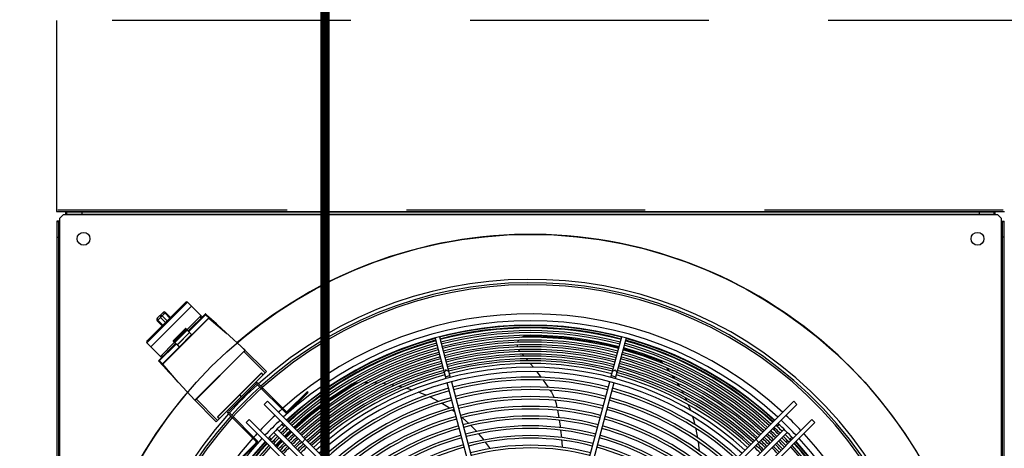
# Model space of a CAD drawing. Header units: centimetres. Extents: x -92429 to 178773, y 2337 to 428125.
# Tile 100 of 138: x 162314 to 162418, y 9561 to 9605. Entities that reach past the tile are written whole.
import ezdxf

# ---------------------------------------------------------------- set-up
doc = ezdxf.new("R2010")
doc.units = ezdxf.units.CM
doc.header["$LTSCALE"] = 50
doc.linetypes.add('DASHED', pattern=[0.75, 0.5, -0.25])
doc.layers.add('Dach_Ist$0$RYSUNKOWE_NIEDRUK', color=6, linetype='Continuous', plot=False)
doc.layers.add('WL_rurociągi', color=1, linetype='Continuous')
doc.layers.add('WL_urządzenia', color=1, linetype='Continuous')

msp = doc.modelspace()

# ---------------------------------------------------------------- linework, layer by layer
at = {"layer": 'Dach_Ist$0$RYSUNKOWE_NIEDRUK', "color": 8, "const_width": 1, "elevation": 2170}
msp.add_lwpolyline([(162474.34, 8805), (162761.33, 8893.29), (162225.92, 8893.29), (162346.37, 8893.29), (162346.37, 8733.15), (162346.37, 13607.71), (162346.37, 13508.77), (162262.57, 13508.77), (162671.3, 13508.77), (162444.72, 13577.68)], dxfattribs=at)
at = {"layer": 'WL_rurociągi'}
msp.add_line((162318.25, 9605.38, 2170), (162318.25, 9585.38, 2170), dxfattribs=at)
at = {"layer": 'WL_urządzenia', "color": 1, "linetype": 'DASHED'}
for p, q in [((162424.07, 9605.38, 2170), (162318.25, 9605.38, 2170)), ((162417.39, 9585.52, 2170), (162318.39, 9585.52, 2170))]:
    msp.add_line(p, q, dxfattribs=at)
at = {"layer": 'WL_urządzenia', "color": 1, "linetype": 'Continuous'}
for p, q in [((162318.25, 9585.38, 2170), (162417.53, 9585.38, 2170)), ((162318.94, 9585.01, 2170), (162318.57, 9584.64, 2170)), ((162319.22, 9585.01, 2170), (162318.94, 9585.01, 2170)), ((162416.56, 9585.29, 2170), (162319.22, 9585.29, 2170)), ((162319.22, 9585.01, 2170), (162319.22, 9585.29, 2170)), ((162319.22, 9585.1, 2170), (162319.31, 9585.1, 2170)), ((162416.56, 9585.01, 2170), (162319.22, 9585.01, 2170)), ((162319.31, 9585.29, 2170), (162319.31, 9585.1, 2170)), ((162319.31, 9585.1, 2170), (162416.46, 9585.1, 2170)), ((162320.89, 9585.29, 2170), (162320.89, 9585.1, 2170)), ((162414.89, 9585.29, 2170), (162414.89, 9585.1, 2170)), ((162416.46, 9585.1, 2170), (162416.46, 9585.29, 2170)), ((162416.46, 9585.1, 2170), (162416.56, 9585.1, 2170)), ((162416.56, 9585.01, 2170), (162416.56, 9585.29, 2170)), ((162416.84, 9585.01, 2170), (162416.56, 9585.01, 2170)), ((162417.21, 9584.64, 2170), (162416.84, 9585.01, 2170)), ((162318.29, 9584.36, 2170), (162318.29, 9487.03, 2170)), ((162318.57, 9584.36, 2170), (162318.29, 9584.36, 2170)), ((162318.48, 9584.27, 2170), (162318.29, 9584.27, 2170)), ((162318.48, 9584.27, 2170), (162318.48, 9584.36, 2170)), ((162318.48, 9487.12, 2170), (162318.48, 9584.27, 2170)), ((162318.57, 9584.64, 2170), (162318.57, 9584.36, 2170)), ((162318.57, 9584.36, 2170), (162318.57, 9487.03, 2170)), ((162417.21, 9584.36, 2170), (162417.21, 9584.64, 2170)), ((162417.21, 9584.36, 2170), (162417.48, 9584.36, 2170)), ((162417.21, 9487.03, 2170), (162417.21, 9584.36, 2170)), ((162417.3, 9584.36, 2170), (162417.3, 9584.27, 2170)), ((162417.3, 9584.27, 2170), (162417.3, 9487.12, 2170)), ((162417.48, 9584.27, 2170), (162417.3, 9584.27, 2170)), ((162417.48, 9487.03, 2170), (162417.48, 9584.36, 2170)), ((162318.29, 9582.69, 2170), (162318.48, 9582.69, 2170)), ((162417.48, 9582.69, 2170), (162417.3, 9582.69, 2170)), ((162417.48, 9582.69, 2170), (162417.3, 9582.69, 2170)), ((162327.71, 9571.61, 2170), (162331.98, 9575.87, 2170)), ((162331.78, 9575.87, 2170), (162327.71, 9571.8, 2170)), ((162328.14, 9571.18, 2170), (162332.4, 9575.44, 2170)), ((162333.51, 9574.33, 2170), (162331.98, 9575.87, 2170)), ((162329.66, 9574.8, 2170), (162328.78, 9573.92, 2170)), ((162329.4, 9574.8, 2170), (162328.78, 9574.18, 2170)), ((162329.84, 9573.93, 2170), (162329.31, 9574.45, 2170)), ((162329.6, 9574.74, 2170), (162330.12, 9574.21, 2170)), ((162330.19, 9574.28, 2170), (162329.66, 9574.8, 2170)), ((162331.91, 9572.98, 2170), (162333.38, 9574.46, 2170)), ((162333.81, 9574.63, 2170), (162332.03, 9572.86, 2170)), ((162333.91, 9574.6, 2170), (162332.1, 9572.79, 2170)), ((162333.41, 9574.24, 2170), (162333.29, 9574.36, 2170)), ((162333.87, 9574.63, 2170), (162337.99, 9570.84, 2170)), ((162333.87, 9574.51, 2170), (162333.94, 9574.57, 2170)), ((162333.87, 9574.51, 2170), (162334.19, 9574.24, 2170)), ((162335, 9573.59, 2170), (162333.95, 9574.5, 2170)), ((162329.31, 9573.4, 2170), (162328.78, 9573.92, 2170)), ((162329.37, 9573.46, 2170), (162328.85, 9573.99, 2170)), ((162329.13, 9574.27, 2170), (162329.66, 9573.75, 2170)), ((162334.19, 9574.24, 2170), (162329.34, 9569.4, 2170)), ((162329.37, 9569.37, 2170), (162334.21, 9574.21, 2170)), ((162334.21, 9574.21, 2170), (162334.19, 9574.24, 2170)), ((162334.21, 9574.21, 2170), (162336.09, 9572.59, 2170)), ((162331.76, 9573.11, 2170), (162330.47, 9571.82, 2170)), ((162330.57, 9571.9, 2170), (162331.69, 9573.01, 2170)), ((162331.92, 9572.94, 2170), (162330.64, 9571.66, 2170)), ((162330.64, 9571.82, 2170), (162331.76, 9572.94, 2170)), ((162330.65, 9571.65, 2170), (162331.93, 9572.94, 2170)), ((162330.65, 9571.79, 2170), (162331.79, 9572.93, 2170)), ((162331.76, 9572.91, 2170), (162330.67, 9571.82, 2170)), ((162332.18, 9572.69, 2170), (162330.89, 9571.4, 2170)), ((162330.91, 9571.39, 2170), (162332.19, 9572.68, 2170)), ((162332.39, 9572.48, 2170), (162331.11, 9571.19, 2170)), ((162331.67, 9573, 2170), (162331.76, 9572.91, 2170)), ((162331.69, 9573.03, 2170), (162331.77, 9573.1, 2170)), ((162331.69, 9573.04, 2170), (162331.79, 9572.93, 2170)), ((162331.69, 9573.01, 2170), (162331.76, 9572.94, 2170)), ((162331.76, 9573.11, 2170), (162332.39, 9572.48, 2170)), ((162332.4, 9572.49, 2170), (162331.79, 9573.11, 2170)), ((162367.32, 9572.3, 2170), (162367.14, 9572.27, 2170)), ((162367.4, 9572.31, 2170), (162367.32, 9572.3, 2170)), ((162368.67, 9572.3, 2170), (162367.4, 9572.31, 2170)), ((162371.73, 9572.11, 2170), (162368.67, 9572.3, 2170)), ((162329.25, 9570.07, 2170), (162327.71, 9571.61, 2170)), ((162330.72, 9571.55, 2170), (162328.95, 9569.78, 2170)), ((162330.79, 9571.48, 2170), (162328.98, 9569.68, 2170)), ((162329.12, 9570.2, 2170), (162330.6, 9571.67, 2170)), ((162331.11, 9571.19, 2170), (162330.47, 9571.82, 2170)), ((162330.47, 9571.82, 2170), (162330.47, 9571.82, 2170)), ((162330.47, 9571.8, 2170), (162331.09, 9571.18, 2170)), ((162330.48, 9571.82, 2170), (162330.55, 9571.89, 2170)), ((162330.55, 9571.9, 2170), (162330.65, 9571.79, 2170)), ((162330.64, 9571.82, 2170), (162330.57, 9571.9, 2170)), ((162330.59, 9571.91, 2170), (162330.67, 9571.82, 2170)), ((162357.89, 9572.12, 2170), (162359.03, 9567.87, 2170)), ((162358.34, 9572.24, 2170), (162359.48, 9567.99, 2170)), ((162366.48, 9571.4, 2170), (162366.49, 9571.29, 2170)), ((162366.49, 9571.29, 2170), (162366.5, 9571.19, 2170)), ((162366.59, 9571.82, 2170), (162366.53, 9571.68, 2170)), ((162366.64, 9571.89, 2170), (162366.59, 9571.82, 2170)), ((162366.97, 9572.2, 2170), (162366.95, 9572.18, 2170)), ((162367.14, 9572.27, 2170), (162366.97, 9572.2, 2170)), ((162374.81, 9571.65, 2170), (162371.73, 9572.11, 2170)), ((162377.14, 9571.12, 2170), (162374.81, 9571.65, 2170)), ((162376.3, 9567.99, 2170), (162377.44, 9572.24, 2170)), ((162377.89, 9572.12, 2170), (162376.75, 9567.87, 2170)), ((162329.35, 9570.17, 2170), (162329.22, 9570.3, 2170)), ((162337.99, 9570.84, 2170), (162332.74, 9565.6, 2170)), ((162332.89, 9565.71, 2170), (162337.87, 9570.7, 2170)), ((162340.23, 9568.6, 2170), (162337.8, 9571.02, 2170)), ((162337.8, 9571.02, 2170), (162337.8, 9571.02, 2170)), ((162337.87, 9570.7, 2170), (162337.89, 9570.72, 2170)), ((162340.1, 9568.47, 2170), (162337.87, 9570.7, 2170)), ((162337.89, 9570.72, 2170), (162337.92, 9570.75, 2170)), ((162337.92, 9570.75, 2170), (162337.94, 9570.77, 2170)), ((162337.94, 9570.77, 2170), (162337.96, 9570.79, 2170)), ((162337.96, 9570.79, 2170), (162337.97, 9570.81, 2170)), ((162337.97, 9570.81, 2170), (162337.98, 9570.83, 2170)), ((162337.98, 9570.83, 2170), (162337.99, 9570.84, 2170)), ((162337.99, 9570.84, 2170), (162337.99, 9570.84, 2170)), ((162366.61, 9570.91, 2170), (162366.69, 9570.79, 2170)), ((162366.69, 9570.79, 2170), (162366.73, 9570.75, 2170)), ((162366.73, 9570.75, 2170), (162366.77, 9570.7, 2170)), ((162367.02, 9570.43, 2170), (162367.02, 9570.43, 2170)), ((162367.02, 9570.43, 2170), (162367.21, 9570.22, 2170)), ((162377.83, 9570.93, 2170), (162377.59, 9571, 2170)), ((162380.77, 9569.97, 2170), (162377.83, 9570.93, 2170)), ((162332.74, 9565.6, 2170), (162328.95, 9569.71, 2170)), ((162329.07, 9569.71, 2170), (162329.01, 9569.65, 2170)), ((162329.34, 9569.4, 2170), (162329.07, 9569.71, 2170)), ((162329.08, 9569.63, 2170), (162329.99, 9568.58, 2170)), ((162329.37, 9569.37, 2170), (162329.34, 9569.4, 2170)), ((162330.99, 9567.5, 2170), (162329.37, 9569.37, 2170)), ((162367.45, 9569.95, 2170), (162367.63, 9569.74, 2170)), ((162367.86, 9569.46, 2170), (162368.19, 9569.06, 2170)), ((162381.4, 9569.73, 2170), (162380.77, 9569.97, 2170)), ((162381.49, 9569.68, 2170), (162381.4, 9569.73, 2170)), ((162381.64, 9569.58, 2170), (162381.49, 9569.68, 2170)), ((162381.76, 9569.47, 2170), (162381.64, 9569.58, 2170)), ((162381.78, 9569.45, 2170), (162381.76, 9569.47, 2170)), ((162340.23, 9568.6, 2170), (162334.98, 9563.35, 2170)), ((162339.7, 9568.47, 2170), (162335.12, 9563.88, 2170)), ((162335.13, 9563.87, 2170), (162339.72, 9568.45, 2170)), ((162339.9, 9568.27, 2170), (162339.7, 9568.47, 2170)), ((162368.56, 9568.59, 2170), (162369.01, 9568, 2170)), ((162382.44, 9568.64, 2170), (162382.16, 9568.99, 2170)), ((162383, 9567.84, 2170), (162382.77, 9568.18, 2170)), ((162336.29, 9564.47, 2170), (162339.11, 9567.29, 2170)), ((162342.26, 9564.27, 2170), (162339.24, 9567.29, 2170)), ((162342.36, 9564.37, 2170), (162339.34, 9567.39, 2170)), ((162349.39, 9567.29, 2170), (162348.81, 9566.95, 2170)), ((162349.48, 9567.34, 2170), (162349.39, 9567.29, 2170)), ((162349.65, 9567.4, 2170), (162349.48, 9567.34, 2170)), ((162349.81, 9567.42, 2170), (162349.65, 9567.4, 2170)), ((162349.84, 9567.42, 2170), (162349.81, 9567.42, 2170)), ((162350.89, 9567.44, 2170), (162350.44, 9567.44, 2170)), ((162351.86, 9567.39, 2170), (162351.45, 9567.42, 2170)), ((162352.77, 9567.29, 2170), (162352.38, 9567.34, 2170)), ((162353.42, 9567.19, 2170), (162353.27, 9567.22, 2170)), ((162353.63, 9567.15, 2170), (162353.42, 9567.19, 2170)), ((162363.04, 9552.91, 2170), (162359.15, 9567.42, 2170)), ((162359.6, 9567.54, 2170), (162363.48, 9553.03, 2170)), ((162369.21, 9567.72, 2170), (162369.71, 9567, 2170)), ((162372.3, 9553.03, 2170), (162376.18, 9567.54, 2170)), ((162376.63, 9567.42, 2170), (162372.74, 9552.91, 2170)), ((162383.48, 9567.06, 2170), (162383.28, 9567.4, 2170)), ((162337.42, 9566.16, 2170), (162337.6, 9565.97, 2170)), ((162337.61, 9565.98, 2170), (162337.43, 9566.16, 2170)), ((162339.74, 9566.8, 2170), (162339.83, 9566.89, 2170)), ((162344.49, 9566.5, 2170), (162342.42, 9564.44, 2170)), ((162342.52, 9564.34, 2170), (162344.59, 9566.4, 2170)), ((162344.59, 9566.4, 2170), (162344.49, 9566.5, 2170)), ((162348.81, 9566.95, 2170), (162346.24, 9565.23, 2170)), ((162354.44, 9566.97, 2170), (162354.1, 9567.05, 2170)), ((162355.48, 9566.67, 2170), (162354.88, 9566.86, 2170)), ((162356.47, 9566.32, 2170), (162356.16, 9566.44, 2170)), ((162356.95, 9566.12, 2170), (162356.47, 9566.32, 2170)), ((162369.71, 9567, 2170), (162369.75, 9566.95, 2170)), ((162369.94, 9566.66, 2170), (162369.95, 9566.64, 2170)), ((162369.95, 9566.64, 2170), (162370.07, 9566.45, 2170)), ((162370.07, 9566.45, 2170), (162370.23, 9566.16, 2170)), ((162370.23, 9566.16, 2170), (162370.36, 9565.88, 2170)), ((162383.8, 9566.49, 2170), (162383.73, 9566.63, 2170)), ((162383.9, 9566.3, 2170), (162383.8, 9566.49, 2170)), ((162332.57, 9565.79, 2170), (162332.56, 9565.78, 2170)), ((162332.56, 9565.78, 2170), (162334.98, 9563.35, 2170)), ((162332.74, 9565.6, 2170), (162332.75, 9565.6, 2170)), ((162332.75, 9565.6, 2170), (162332.76, 9565.6, 2170)), ((162332.76, 9565.6, 2170), (162332.77, 9565.61, 2170)), ((162332.77, 9565.61, 2170), (162332.79, 9565.63, 2170)), ((162332.79, 9565.63, 2170), (162332.81, 9565.64, 2170)), ((162332.81, 9565.64, 2170), (162332.84, 9565.67, 2170)), ((162332.84, 9565.67, 2170), (162332.86, 9565.69, 2170)), ((162332.86, 9565.69, 2170), (162332.89, 9565.71, 2170)), ((162335.12, 9563.49, 2170), (162332.89, 9565.71, 2170)), ((162340.33, 9565.49, 2170), (162340, 9565.16, 2170)), ((162340, 9565.16, 2170), (162363.96, 9541.19, 2170)), ((162364.35, 9541.46, 2170), (162340.33, 9565.49, 2170)), ((162346.24, 9565.23, 2170), (162343.81, 9563.28, 2170)), ((162343.93, 9565.75, 2170), (162343.83, 9565.85, 2170)), ((162357.41, 9565.91, 2170), (162357.32, 9565.95, 2170)), ((162358.24, 9565.48, 2170), (162357.41, 9565.91, 2170)), ((162359.14, 9564.95, 2170), (162358.57, 9565.29, 2170)), ((162370.47, 9565.59, 2170), (162370.48, 9565.56, 2170)), ((162370.48, 9565.56, 2170), (162370.57, 9565.26, 2170)), ((162370.57, 9565.26, 2170), (162370.62, 9565.03, 2170)), ((162395.45, 9565.49, 2170), (162371.42, 9541.46, 2170)), ((162371.81, 9541.19, 2170), (162395.78, 9565.16, 2170)), ((162384.26, 9565.55, 2170), (162384.11, 9565.87, 2170)), ((162384.67, 9564.54, 2170), (162384.44, 9565.13, 2170)), ((162395.78, 9565.16, 2170), (162395.45, 9565.49, 2170)), ((162336.2, 9564.24, 2170), (162339.21, 9561.22, 2170)), ((162339.31, 9561.32, 2170), (162336.29, 9564.34, 2170)), ((162342.27, 9564.29, 2170), (162342.26, 9564.27, 2170)), ((162342.36, 9564.37, 2170), (162342.27, 9564.29, 2170)), ((162359.41, 9564.77, 2170), (162359.14, 9564.95, 2170)), ((162359.96, 9564.38, 2170), (162359.7, 9564.57, 2170)), ((162370.62, 9565.03, 2170), (162370.66, 9564.83, 2170)), ((162370.72, 9564.55, 2170), (162370.85, 9563.79, 2170)), ((162335.12, 9563.88, 2170), (162335.31, 9563.68, 2170)), ((162336.69, 9563.75, 2170), (162336.79, 9563.85, 2170)), ((162338.43, 9563.58, 2170), (162338.1, 9563.26, 2170)), ((162338.1, 9563.26, 2170), (162362.13, 9539.23, 2170)), ((162362.39, 9539.62, 2170), (162338.43, 9563.58, 2170)), ((162342.05, 9562.84, 2170), (162341.84, 9563.05, 2170)), ((162343.81, 9563.28, 2170), (162343.14, 9562.68, 2170)), ((162360.8, 9563.72, 2170), (162360.72, 9563.79, 2170)), ((162361.4, 9563.19, 2170), (162360.8, 9563.72, 2170)), ((162370.9, 9563.51, 2170), (162370.98, 9562.93, 2170)), ((162397.35, 9563.58, 2170), (162373.39, 9539.62, 2170)), ((162373.65, 9539.23, 2170), (162397.68, 9563.26, 2170)), ((162384.99, 9563.55, 2170), (162384.89, 9563.87, 2170)), ((162385.13, 9563.04, 2170), (162384.99, 9563.55, 2170)), ((162393.94, 9563.05, 2170), (162393.73, 9562.84, 2170)), ((162397.68, 9563.26, 2170), (162397.35, 9563.58, 2170)), ((162344.13, 9559.13, 2170), (162341.01, 9562.24, 2170)), ((162341.34, 9562.57, 2170), (162344.46, 9559.45, 2170)), ((162342.8, 9562.36, 2170), (162342.16, 9561.75, 2170)), ((162342.4, 9562.5, 2170), (162342.25, 9562.65, 2170)), ((162362.25, 9562.34, 2170), (162361.64, 9562.96, 2170)), ((162362.95, 9561.51, 2170), (162362.46, 9562.1, 2170)), ((162370.98, 9562.93, 2170), (162371, 9562.75, 2170)), ((162371.04, 9562.46, 2170), (162371.12, 9561.71, 2170)), ((162385.25, 9562.56, 2170), (162385.23, 9562.65, 2170)), ((162385.42, 9561.63, 2170), (162385.25, 9562.56, 2170)), ((162394.44, 9562.57, 2170), (162391.32, 9559.45, 2170)), ((162394.76, 9562.24, 2170), (162391.65, 9559.13, 2170)), ((162393.53, 9562.65, 2170), (162393.38, 9562.5, 2170)), ((162339.15, 9561.16, 2170), (162337.08, 9559.09, 2170)), ((162339.24, 9561.06, 2170), (162337.18, 9559, 2170)), ((162339.21, 9561.22, 2170), (162339.3, 9561.31, 2170)), ((162339.3, 9561.31, 2170), (162339.31, 9561.32, 2170)), ((162340.53, 9561.74, 2170), (162340.74, 9561.53, 2170)), ((162340.93, 9561.34, 2170), (162341.08, 9561.19, 2170)), ((162341.56, 9561.14, 2170), (162341.22, 9560.79, 2170)), ((162341.83, 9561.42, 2170), (162341.56, 9561.14, 2170)), ((162344.3, 9561.51, 2170), (162343.97, 9561.18, 2170)), ((162363, 9561.45, 2170), (162362.95, 9561.51, 2170)), ((162363.5, 9560.78, 2170), (162363.19, 9561.2, 2170)), ((162371.14, 9561.43, 2170), (162371.16, 9561.26, 2170)), ((162371.16, 9561.26, 2170), (162371.2, 9560.67, 2170)), ((162385.55, 9560.6, 2170), (162385.48, 9561.26, 2170)), ((162391.81, 9561.18, 2170), (162391.48, 9561.51, 2170)), ((162394.69, 9561.19, 2170), (162394.84, 9561.34, 2170)), ((162395.04, 9561.53, 2170), (162395.25, 9561.74, 2170)), ((162363.59, 9560.65, 2170), (162363.5, 9560.78, 2170)), ((162363.67, 9560.53, 2170), (162363.59, 9560.65, 2170)), ((162385.58, 9560.28, 2170), (162385.55, 9560.6, 2170))]:
    msp.add_line(p, q, dxfattribs=at)
for points in [[(162329.09, 9574.49, -0.393689), (162329.13, 9574.27)], [(162329.31, 9574.45, -0.393689), (162329.09, 9574.49)], [(162329.4, 9574.8, 0.353945), (162329.6, 9574.74)], [(162333.95, 9574.5, -0.383826), (162333.87, 9574.51)], [(162328.85, 9573.99, 0.353945), (162328.78, 9574.18)], [(162334.19, 9574.24, 0.395256), (162334.25, 9574.24)], [(162334.21, 9574.21, 0.050409), (162334.25, 9574.24)], [(162334.21, 9574.21, 0.039903), (162334.25, 9574.24)], [(162331.69, 9573.04, -0.350781), (162331.67, 9573)], [(162331.69, 9573.03, -0.308911), (162331.69, 9573.01)], [(162331.76, 9572.91, -0.372564), (162331.76, 9572.94)], [(162331.79, 9572.93, -0.05258), (162331.76, 9572.94)], [(162331.76, 9572.94, 0.213001), (162331.76, 9572.94)], [(162331.76, 9572.91, 0.080505), (162331.79, 9572.93)], [(162331.79, 9573.11, -0.308911), (162331.77, 9573.1)], [(162331.95, 9572.94, -0.408521), (162331.92, 9572.94)], [(162331.93, 9572.94, 0.390705), (162331.95, 9572.94)], [(162332.2, 9572.69, -0.413807), (162332.18, 9572.69)], [(162332.2, 9572.69, -0.039959), (162332.19, 9572.68)], [(162332.4, 9572.49, 0.279695), (162332.39, 9572.48)], [(162330.48, 9571.82, -0.308911), (162330.47, 9571.8)], [(162330.59, 9571.91, -0.350781), (162330.55, 9571.9)], [(162330.57, 9571.9, -0.308911), (162330.55, 9571.89)], [(162330.64, 9571.82, 0.213001), (162330.65, 9571.82)], [(162330.64, 9571.66, -0.408521), (162330.64, 9571.63)], [(162330.64, 9571.63, 0.390705), (162330.65, 9571.65)], [(162330.65, 9571.82, -0.372564), (162330.67, 9571.82)], [(162330.65, 9571.82, -0.05258), (162330.65, 9571.79)], [(162330.65, 9571.79, 0.080505), (162330.67, 9571.82)], [(162330.89, 9571.4, -0.413807), (162330.89, 9571.38)], [(162330.91, 9571.39, -0.039959), (162330.89, 9571.38)], [(162331.11, 9571.19, 0.279695), (162331.09, 9571.18)], [(162329.07, 9569.71, -0.383826), (162329.08, 9569.63)], [(162329.34, 9569.34, 0.395256), (162329.34, 9569.4)], [(162329.34, 9569.34, 0.050409), (162329.37, 9569.37)], [(162329.37, 9569.37, -0.039903), (162329.34, 9569.34)], [(162358.83, 9568.59, 0.407676), (162359.01, 9568.83, 0.407676), (162359.28, 9568.71)], [(162358.97, 9568.07, 0.037253), (162359.2, 9568.14, 0.037253), (162359.42, 9568.19)], [(162376.36, 9568.19, 0.037253), (162376.58, 9568.14, 0.037253), (162376.81, 9568.07)], [(162376.5, 9568.71, 0.407676), (162376.77, 9568.83, 0.407676), (162376.94, 9568.59)], [(162337.41, 9566.17, 0.207794), (162337.43, 9566.16)], [(162337.41, 9566.17, -0.207794), (162337.42, 9566.16)]]:
    msp.add_lwpolyline(points, format="xyb", dxfattribs=at)
for centre, radius in [((162321.08, 9582.51, 2170), 0.672), ((162321.08, 9582.51, 2170), 0.672), ((162367.89, 9535.69, 2170), 47.28), ((162414.7, 9582.51, 2170), 0.672), ((162414.7, 9582.51, 2170), 0.672)]:
    msp.add_circle(centre, radius, dxfattribs=at)
for centre, radius, start, end in [((162367.89, 9535.69, 2170), 47.28, 139.4416, 130.5584), ((162367.89, 9535.69, 2170), 42.57, 137.9961, 132.0039), ((162367.89, 9535.69, 2170), 42.22, 138.0205, 131.9795), ((162367.89, 9535.69, 2170), 42.01, 138.0356, 131.9644), ((162331.88, 9575.77, 2170), 0.139, 45, 135), ((162329.53, 9574.67, 2170), 0.185, 45, 135), ((162333.84, 9574.6, 2170), 0.0464, 47.3547, 135), ((162367.89, 9535.69, 2170), 38.96, 47.3179, 131.7267), ((162328.91, 9574.05, 2170), 0.185, 135, 225), ((162367.89, 9535.69, 2170), 38.24, 47.362, 132.638), ((162367.89, 9535.69, 2170), 37.78, 47.3909, 132.6091), ((162367.89, 9535.69, 2170), 37.73, 75.3519, 104.6481), ((162331.7, 9573.02, 2170), 0.0185, 135, 225), ((162331.77, 9573.1, 2170), 0.0185, 45, 135), ((162331.75, 9572.92, 2170), 0.0185, 315, 45), ((162367.89, 9535.69, 2170), 37.54, 75.3537, 104.6463), ((162367.89, 9535.69, 2170), 37.48, 75.3543, 104.6457), ((162367.89, 9535.69, 2170), 37.2, 75.3569, 104.6431), ((162367.89, 9535.69, 2170), 36.99, 75.359, 104.641), ((162367.89, 9535.69, 2170), 36.71, 75.3617, 104.6383), ((162327.81, 9571.71, 2170), 0.139, 135, 225), ((162330.49, 9571.81, 2170), 0.0185, 135, 225), ((162330.56, 9571.88, 2170), 0.0185, 45, 135), ((162330.66, 9571.84, 2170), 0.0185, 225, 315), ((162367.89, 9535.69, 2170), 37.73, 105.3519, 132.6061), ((162367.89, 9535.69, 2170), 37.54, 105.3537, 132.5943), ((162367.89, 9535.69, 2170), 37.48, 105.3543, 132.5904), ((162367.89, 9535.69, 2170), 37.2, 105.3569, 132.5724), ((162367.89, 9535.69, 2170), 36.99, 105.359, 132.5584), ((162367.89, 9535.69, 2170), 36.5, 75.3638, 104.6362), ((162367.89, 9535.69, 2170), 36.22, 75.3666, 104.6334), ((162367.89, 9535.69, 2170), 36.01, 75.3687, 104.6313), ((162367.89, 9535.69, 2170), 35.73, 75.3716, 104.6284), ((162367.89, 9535.69, 2170), 36.99, 47.4416, 74.641), ((162367.89, 9535.69, 2170), 37.2, 47.4276, 74.6431), ((162367.89, 9535.69, 2170), 37.48, 47.4096, 74.6457), ((162367.89, 9535.69, 2170), 37.54, 47.4057, 74.6463), ((162367.89, 9535.69, 2170), 37.73, 47.3939, 74.6481), ((162367.89, 9535.69, 2170), 36.71, 105.3617, 132.5399), ((162367.89, 9535.69, 2170), 36.5, 105.3638, 132.5256), ((162367.89, 9535.69, 2170), 36.22, 105.3666, 132.5065), ((162367.89, 9535.69, 2170), 36.01, 105.3687, 132.4918), ((162367.89, 9535.69, 2170), 35.52, 75.3738, 104.6262), ((162367.89, 9535.69, 2170), 35.24, 75.3768, 104.6232), ((162367.89, 9535.69, 2170), 35.03, 75.3791, 104.6209), ((162367.89, 9535.69, 2170), 34.75, 75.3821, 104.6179), ((162367.89, 9535.69, 2170), 34.54, 75.3845, 104.6155), ((162367.89, 9535.69, 2170), 36.01, 47.5082, 74.6313), ((162367.89, 9535.69, 2170), 36.22, 47.4935, 74.6334), ((162367.89, 9535.69, 2170), 36.5, 47.4744, 74.6362), ((162367.89, 9535.69, 2170), 36.71, 47.4601, 74.6383), ((162328.98, 9569.74, 2170), 0.0464, 135, 222.6453), ((162367.89, 9535.69, 2170), 35.73, 105.3716, 132.4723), ((162367.89, 9535.69, 2170), 35.52, 105.3738, 132.4571), ((162367.89, 9535.69, 2170), 35.24, 105.3768, 132.4371), ((162367.89, 9535.69, 2170), 35.03, 105.3791, 132.4215), ((162367.89, 9535.69, 2170), 34.75, 105.3821, 132.4008), ((162367.89, 9535.69, 2170), 34.26, 75.3876, 104.6124), ((162367.89, 9535.69, 2170), 34.05, 75.39, 104.61), ((162367.89, 9535.69, 2170), 33.77, 75.3932, 104.6068), ((162367.89, 9535.69, 2170), 34.75, 47.5992, 74.6179), ((162367.89, 9535.69, 2170), 35.03, 47.5785, 74.6209), ((162367.89, 9535.69, 2170), 35.24, 47.5629, 74.6232), ((162367.89, 9535.69, 2170), 35.52, 47.5429, 74.6262), ((162367.89, 9535.69, 2170), 35.73, 47.5277, 74.6284), ((162367.89, 9535.69, 2170), 34.54, 105.3845, 132.3848), ((162367.89, 9535.69, 2170), 34.26, 105.3876, 132.3636), ((162367.89, 9535.69, 2170), 34.05, 105.39, 132.3471), ((162367.89, 9535.69, 2170), 33.77, 105.3932, 132.3252), ((162367.89, 9535.69, 2170), 33.37, 47.7066, 132.2934), ((162367.89, 9535.69, 2170), 32.91, 47.7448, 132.2552), ((162367.89, 9535.69, 2170), 33.77, 47.6748, 74.6068), ((162367.89, 9535.69, 2170), 34.05, 47.6529, 74.61), ((162367.89, 9535.69, 2170), 34.26, 47.6364, 74.6124), ((162367.89, 9535.69, 2170), 34.54, 47.6152, 74.6155), ((162367.89, 9535.69, 2170), 42.57, 132.1913, 137.8087), ((162339.18, 9567.22, 2170), 0.232, 45, 135), ((162339.18, 9567.22, 2170), 0.0927, 45, 135), ((162367.89, 9535.69, 2170), 32.33, 75.4107, 104.5893), ((162367.89, 9535.69, 2170), 32.05, 75.4143, 104.5857), ((162367.89, 9535.69, 2170), 42.22, 132.1685, 137.8315), ((162367.89, 9535.69, 2170), 42.01, 132.1543, 137.8457), ((162367.89, 9535.69, 2170), 32.33, 105.4107, 132.206), ((162367.89, 9535.69, 2170), 32.05, 105.4143, 132.1817), ((162367.89, 9535.69, 2170), 31.31, 75.4241, 104.5759), ((162367.89, 9535.69, 2170), 31.03, 75.4279, 104.5721), ((162367.89, 9535.69, 2170), 32.05, 47.8183, 74.5857), ((162367.89, 9535.69, 2170), 32.33, 47.794, 74.5893), ((162367.89, 9535.69, 2170), 31.31, 105.4241, 132.1149), ((162367.89, 9535.69, 2170), 31.03, 105.4279, 132.0891), ((162367.89, 9535.69, 2170), 30.29, 75.4384, 104.5616), ((162367.89, 9535.69, 2170), 30.01, 75.4424, 104.5576), ((162367.89, 9535.69, 2170), 31.03, 47.9109, 74.5721), ((162367.89, 9535.69, 2170), 31.31, 47.8851, 74.5759), ((162336.36, 9564.4, 2170), 0.232, 135, 225), ((162336.36, 9564.4, 2170), 0.0927, 135, 225), ((162367.89, 9535.69, 2170), 38.96, 131.9315, 132.6821), ((162342.36, 9564.5, 2170), 0.232, 248.5782, 315), ((162342.36, 9564.5, 2170), 0.0927, 225, 315), ((162367.89, 9535.69, 2170), 30.29, 105.4384, 132.0178), ((162367.89, 9535.69, 2170), 30.01, 105.4424, 131.9901), ((162367.89, 9535.69, 2170), 29.27, 75.4536, 104.5464), ((162367.89, 9535.69, 2170), 28.99, 75.458, 104.542), ((162367.89, 9535.69, 2170), 30.01, 48.0099, 74.5576), ((162367.89, 9535.69, 2170), 30.29, 47.9822, 74.5616), ((162367.89, 9535.69, 2170), 38.96, 133.364, 136.636), ((162367.89, 9535.69, 2170), 38.24, 133.333, 136.667), ((162367.89, 9535.69, 2170), 37.78, 133.3125, 136.6875), ((162367.89, 9535.69, 2170), 37.73, 133.3104, 133.5921), ((162367.89, 9535.69, 2170), 37.54, 133.3021, 133.5851), ((162367.89, 9535.69, 2170), 29.27, 105.4536, 131.9139), ((162367.89, 9535.69, 2170), 28.99, 105.458, 131.8843), ((162367.89, 9535.69, 2170), 28.25, 75.47, 104.53), ((162367.89, 9535.69, 2170), 27.97, 75.4747, 104.5253), ((162367.89, 9535.69, 2170), 28.99, 48.1157, 74.542), ((162367.89, 9535.69, 2170), 29.27, 48.0861, 74.5464), ((162367.89, 9535.69, 2170), 37.54, 46.4149, 46.6979), ((162367.89, 9535.69, 2170), 37.73, 46.4079, 46.6896), ((162367.89, 9535.69, 2170), 37.78, 43.3125, 46.6875), ((162367.89, 9535.69, 2170), 38.24, 43.333, 46.667), ((162367.89, 9535.69, 2170), 38.96, 43.364, 46.636), ((162367.89, 9535.69, 2170), 38.96, 137.3179, 138.0685), ((162367.89, 9535.69, 2170), 37.48, 135.3543, 136.7007), ((162367.89, 9535.69, 2170), 37.48, 133.2993, 134.6457), ((162367.89, 9535.69, 2170), 37.2, 133.2866, 134.6431), ((162367.89, 9535.69, 2170), 36.99, 133.2768, 134.641), ((162367.89, 9535.69, 2170), 36.71, 133.2637, 134.6383), ((162367.89, 9535.69, 2170), 36.5, 133.2536, 134.6362), ((162367.89, 9535.69, 2170), 36.22, 133.2402, 134.6334), ((162367.89, 9535.69, 2170), 28.25, 105.47, 131.8025), ((162367.89, 9535.69, 2170), 27.97, 105.4747, 131.7707), ((162367.89, 9535.69, 2170), 27.23, 75.4876, 104.5124), ((162367.89, 9535.69, 2170), 26.96, 75.4926, 104.5074), ((162367.89, 9535.69, 2170), 27.97, 48.2293, 74.5253), ((162367.89, 9535.69, 2170), 28.25, 48.1975, 74.53), ((162367.89, 9535.69, 2170), 36.22, 45.3666, 46.7598), ((162367.89, 9535.69, 2170), 36.5, 45.3638, 46.7464), ((162367.89, 9535.69, 2170), 36.71, 45.3617, 46.7363), ((162367.89, 9535.69, 2170), 36.99, 45.359, 46.7232), ((162367.89, 9535.69, 2170), 37.2, 45.3569, 46.7134), ((162367.89, 9535.69, 2170), 37.48, 45.3543, 46.7007), ((162367.89, 9535.69, 2170), 37.48, 43.2993, 44.6457), ((162367.89, 9535.69, 2170), 38.96, 317.3179, 42.6821), ((162367.89, 9535.69, 2170), 38.96, 138.2733, 222.6821), ((162367.89, 9535.69, 2170), 38.24, 137.3619, 222.6381), ((162367.89, 9535.69, 2170), 37.78, 137.3909, 222.6091), ((162367.89, 9535.69, 2170), 37.73, 137.3939, 164.6481), ((162367.89, 9535.69, 2170), 37.54, 137.4057, 164.6463), ((162367.89, 9535.69, 2170), 37.48, 137.4096, 164.6457), ((162339.08, 9561.22, 2170), 0.0927, 315, 45), ((162339.08, 9561.22, 2170), 0.232, 315, 21.4218), ((162367.89, 9535.69, 2170), 37.73, 136.4079, 136.6896), ((162367.89, 9535.69, 2170), 37.54, 136.4149, 136.6979), ((162367.89, 9535.69, 2170), 37.2, 135.3569, 136.7134), ((162367.89, 9535.69, 2170), 36.99, 135.359, 136.7232), ((162367.89, 9535.69, 2170), 36.71, 135.3617, 136.7363), ((162367.89, 9535.69, 2170), 36.5, 135.3638, 136.7464), ((162367.89, 9535.69, 2170), 36.22, 135.3666, 136.7598), ((162367.89, 9535.69, 2170), 36.01, 135.3687, 136.7702), ((162367.89, 9535.69, 2170), 36.01, 133.2298, 134.6313), ((162367.89, 9535.69, 2170), 35.73, 133.216, 134.6284), ((162367.89, 9535.69, 2170), 35.52, 133.2053, 134.6262), ((162367.89, 9535.69, 2170), 35.24, 133.1912, 134.6232), ((162367.89, 9535.69, 2170), 35.03, 133.1802, 134.6209), ((162367.89, 9535.69, 2170), 34.75, 133.1656, 134.6179), ((162367.89, 9535.69, 2170), 27.23, 105.4876, 131.6827), ((162367.89, 9535.69, 2170), 26.96, 105.4926, 131.6484), ((162367.89, 9535.69, 2170), 26.21, 105.5065, 131.5536), ((162367.89, 9535.69, 2170), 26.21, 75.5065, 104.4935), ((162367.89, 9535.69, 2170), 25.94, 75.512, 104.488), ((162367.89, 9535.69, 2170), 26.21, 48.4464, 74.4935), ((162367.89, 9535.69, 2170), 26.96, 48.3516, 74.5074), ((162367.89, 9535.69, 2170), 27.23, 48.3173, 74.5124), ((162367.89, 9535.69, 2170), 34.75, 45.3821, 46.8344), ((162367.89, 9535.69, 2170), 35.03, 45.3791, 46.8198), ((162367.89, 9535.69, 2170), 35.24, 45.3768, 46.8088), ((162367.89, 9535.69, 2170), 35.52, 45.3738, 46.7947), ((162367.89, 9535.69, 2170), 35.73, 45.3716, 46.784), ((162367.89, 9535.69, 2170), 36.01, 45.3687, 46.7702), ((162367.89, 9535.69, 2170), 36.01, 43.2298, 44.6313), ((162367.89, 9535.69, 2170), 36.22, 43.2402, 44.6334), ((162367.89, 9535.69, 2170), 36.5, 43.2536, 44.6362), ((162367.89, 9535.69, 2170), 36.71, 43.2637, 44.6383), ((162367.89, 9535.69, 2170), 36.99, 43.2768, 44.641), ((162367.89, 9535.69, 2170), 37.2, 43.2866, 44.6431), ((162367.89, 9535.69, 2170), 37.54, 43.3021, 43.5851), ((162367.89, 9535.69, 2170), 37.73, 43.3104, 43.5921), ((162367.89, 9535.69, 2170), 37.48, 15.3543, 42.5904), ((162367.89, 9535.69, 2170), 37.54, 15.3537, 42.5943), ((162367.89, 9535.69, 2170), 37.73, 15.3519, 42.6061), ((162367.89, 9535.69, 2170), 37.78, 317.3909, 42.6091), ((162367.89, 9535.69, 2170), 38.24, 317.3619, 42.6381), ((162367.89, 9535.69, 2170), 37.2, 137.4276, 164.6431), ((162367.89, 9535.69, 2170), 36.99, 137.4416, 164.641), ((162367.89, 9535.69, 2170), 35.73, 135.3716, 136.784), ((162367.89, 9535.69, 2170), 35.52, 135.3738, 136.7947), ((162367.89, 9535.69, 2170), 34.54, 133.1543, 134.6155), ((162367.89, 9535.69, 2170), 34.26, 133.1393, 134.6124), ((162367.89, 9535.69, 2170), 25.94, 105.512, 131.5166), ((162367.89, 9535.69, 2170), 25.2, 75.527, 104.473), ((162367.89, 9535.69, 2170), 24.92, 75.5329, 104.4671), ((162367.89, 9535.69, 2170), 25.94, 48.4834, 74.488), ((162367.89, 9535.69, 2170), 34.26, 45.3876, 46.8607), ((162367.89, 9535.69, 2170), 34.54, 45.3845, 46.8457), ((162367.89, 9535.69, 2170), 35.52, 43.2053, 44.6262), ((162367.89, 9535.69, 2170), 35.73, 43.216, 44.6284), ((162367.89, 9535.69, 2170), 36.99, 15.359, 42.5584), ((162367.89, 9535.69, 2170), 37.2, 15.3569, 42.5724)]:
    msp.add_arc(centre, radius, start, end, dxfattribs=at)

doc.saveas('drawing.dxf')
